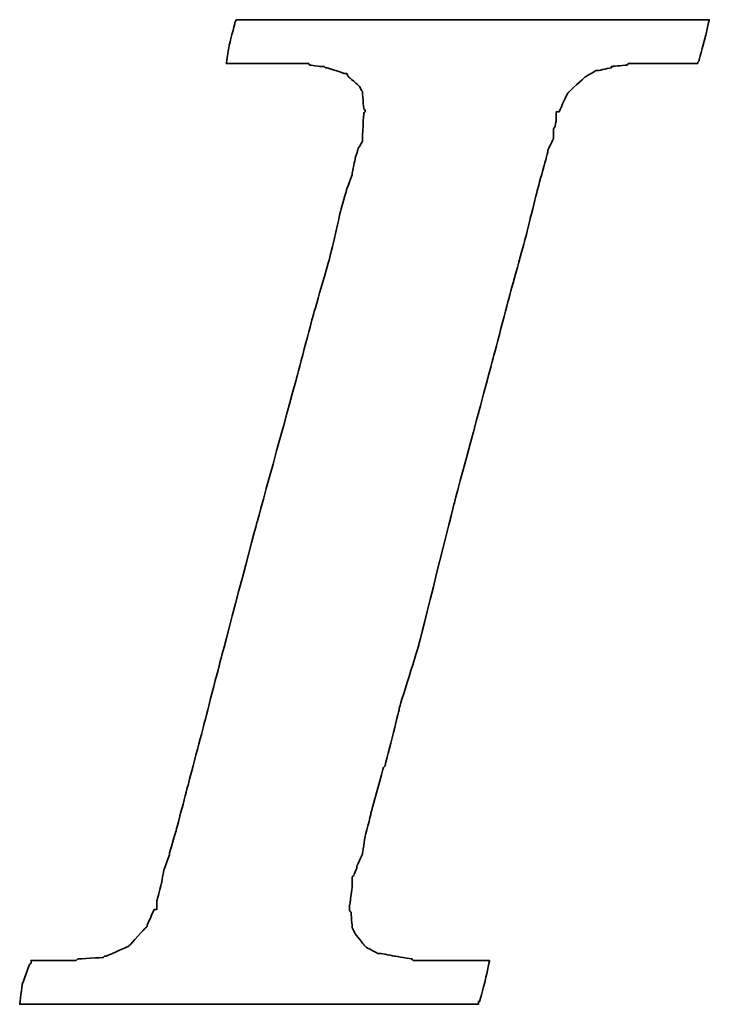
# Model space of a CAD drawing. Extents: x 898 to 1291, y 65 to 273.
# Tile 30 of 41: x 1160.53 to 1163.56, y 192.8 to 197.12. Entities that reach past the tile are written whole.
import ezdxf

# ---------------------------------------------------------------- set-up
doc = ezdxf.new("R2010")
doc.units = 0
doc.header["$MEASUREMENT"] = 0
doc.layers.add('DIM', color=4, linetype='CONTINUOUS')
doc.layers.add('layer 1', color=7, linetype='CONTINUOUS')

# ---------------------------------------------------------------- blocks, each defined once
blk = doc.blocks.new('TBI MOTION logo(完整正式版)')
at = {"layer": 'layer 1', "color": 22, "lineweight": 35}
blk.add_open_spline([(-40.59125, -7.94375), (-40.59125, -7.94375), (-40.97375, -7.94375), (-40.97375, -7.94375), (-40.97375, -7.94375), (-40.97375, -7.94375), (-41.38125, -7.94375), (-41.38125, -7.94375), (-41.38125, -7.94375), (-41.38125, -7.94375), (-41.54875, -7.94375), (-41.54875, -7.94375), (-41.54875, -7.94375), (-41.54875, -7.94375), (-41.59875, -7.94375), (-41.59875, -7.94375), (-41.59875, -7.94375), (-41.59875, -7.94375), (-41.88375, -7.94375), (-41.88375, -7.94375), (-41.88375, -7.94375), (-41.88375, -7.94375), (-41.90875, -7.91875), (-41.90875, -7.91875), (-41.90875, -7.91875), (-41.90875, -7.91875), (-42.19875, -7.87125), (-42.19875, -7.87125), (-42.19875, -7.87125), (-42.19875, -7.87125), (-42.43875, -7.82375), (-42.43875, -7.82375), (-42.43875, -7.82375), (-42.43875, -7.82375), (-42.45875, -7.82375), (-42.45875, -7.82375), (-42.45875, -7.82375), (-42.45875, -7.82375), (-42.48625, -7.82375), (-42.48625, -7.82375), (-42.48625, -7.82375), (-42.48625, -7.82375), (-42.67625, -7.72375), (-42.67625, -7.72375), (-42.67625, -7.72375), (-42.67625, -7.72375), (-42.70125, -7.70375), (-42.70125, -7.70375), (-42.70125, -7.70375), (-42.70125, -7.70375), (-42.72375, -7.67875), (-42.72375, -7.67875), (-42.72375, -7.67875), (-42.72375, -7.67875), (-42.86875, -7.48875), (-42.86875, -7.48875), (-42.86875, -7.48875), (-42.86875, -7.48875), (-42.89375, -7.43875), (-42.89375, -7.43875), (-42.89375, -7.43875), (-42.89375, -7.43875), (-42.91875, -7.38875), (-42.91875, -7.38875), (-42.91875, -7.38875), (-42.91875, -7.38875), (-42.93875, -7.12875), (-42.93875, -7.12875), (-42.93875, -7.12875), (-42.93875, -7.12875), (-42.96375, -7.10375), (-42.96375, -7.10375), (-42.96375, -7.10375), (-42.96375, -7.10375), (-42.96375, -7.05375), (-42.96375, -7.05375), (-42.96375, -7.05375), (-42.96375, -7.05375), (-42.96375, -7.00875), (-42.96375, -7.00875), (-42.96375, -7.00875), (-42.96375, -7.00875), (-42.91875, -6.69625), (-42.91875, -6.69625), (-42.91875, -6.69625), (-42.91875, -6.69625), (-42.91875, -6.62375), (-42.91875, -6.62375), (-42.91875, -6.62375), (-42.91875, -6.62375), (-42.91875, -6.59625), (-42.91875, -6.59625), (-42.91875, -6.59625), (-42.91875, -6.59625), (-42.91875, -6.57375), (-42.91875, -6.57375), (-42.91875, -6.57375), (-42.91875, -6.57375), (-42.91875, -6.52875), (-42.91875, -6.52875), (-42.91875, -6.52875), (-42.91875, -6.52875), (-42.89375, -6.50375), (-42.89375, -6.50375), (-42.89375, -6.50375), (-42.89375, -6.50375), (-42.84375, -6.38375), (-42.84375, -6.38375), (-42.84375, -6.38375), (-42.84375, -6.38375), (-42.84375, -6.35875), (-42.84375, -6.35875), (-42.84375, -6.35875), (-42.84375, -6.35875), (-42.74625, -6.14375), (-42.74625, -6.14375), (-42.74625, -6.14375), (-42.74625, -6.14375), (-42.70125, -5.85375), (-42.70125, -5.85375), (-42.70125, -5.85375), (-42.70125, -5.85375), (-42.60375, -5.47125), (-42.60375, -5.47125), (-42.60375, -5.47125), (-42.60375, -5.47125), (-42.60375, -5.44875), (-42.60375, -5.44875), (-42.60375, -5.44875), (-42.60375, -5.44875), (-42.38875, -4.67875), (-42.38875, -4.67875), (-42.38875, -4.67875), (-42.38875, -4.67875), (-42.36375, -4.65375), (-42.36375, -4.65375), (-42.36375, -4.65375), (-42.36375, -4.65375), (-42.12375, -3.69625), (-42.12375, -3.69625), (-42.12375, -3.69625), (-42.12375, -3.69625), (-42.12375, -3.67374), (-42.12375, -3.67374), (-42.12375, -3.67374), (-42.12375, -3.67374), (-41.78875, -2.59374), (-41.78875, -2.59374), (-41.78875, -2.59374), (-41.78875, -2.59374), (-41.18875, -0.19375), (-41.18875, -0.19375), (-41.18875, -0.19375), (-41.18875, -0.19375), (-40.54375, 2.20624), (-40.54375, 2.20624), (-40.54375, 2.20624), (-40.54375, 2.20624), (-40.25375, 3.30875), (-40.25375, 3.30875), (-40.25375, 3.30875), (-40.25375, 3.30875), (-39.98875, 4.27125), (-39.98875, 4.27125), (-39.98875, 4.27125), (-39.98875, 4.27125), (-39.77375, 5.13125), (-39.77375, 5.13125), (-39.77375, 5.13125), (-39.77375, 5.13125), (-39.67875, 5.47125), (-39.67875, 5.47125), (-39.67875, 5.47125), (-39.67875, 5.47125), (-39.60375, 5.75625), (-39.60375, 5.75625), (-39.60375, 5.75625), (-39.60375, 5.75625), (-39.60375, 5.78125), (-39.60375, 5.78125), (-39.60375, 5.78125), (-39.60375, 5.78125), (-39.50875, 5.97125), (-39.50875, 5.97125), (-39.50875, 5.97125), (-39.50875, 5.97125), (-39.50875, 6.13875), (-39.50875, 6.13875), (-39.50875, 6.13875), (-39.50875, 6.13875), (-39.48625, 6.16625), (-39.48625, 6.16625), (-39.48625, 6.16625), (-39.48625, 6.16625), (-39.46125, 6.28625), (-39.46125, 6.28625), (-39.46125, 6.28625), (-39.46125, 6.28625), (-39.46125, 6.42625), (-39.46125, 6.42625), (-39.46125, 6.42625), (-39.46125, 6.42625), (-39.41375, 6.42625), (-39.41375, 6.42625), (-39.41375, 6.42625), (-39.41375, 6.42625), (-39.29375, 6.69125), (-39.29375, 6.69125), (-39.29375, 6.69125), (-39.29375, 6.69125), (-39.26875, 6.74125), (-39.26875, 6.74125), (-39.26875, 6.74125), (-39.26875, 6.74125), (-39.24375, 6.76625), (-39.24375, 6.76625), (-39.24375, 6.76625), (-39.24375, 6.76625), (-38.98375, 7.00624), (-38.98375, 7.00624), (-38.98375, 7.00624), (-38.98375, 7.00624), (-38.95625, 7.02624), (-38.95625, 7.02624), (-38.95625, 7.02624), (-38.95625, 7.02624), (-38.78875, 7.12624), (-38.78875, 7.12624), (-38.78875, 7.12624), (-38.78875, 7.12624), (-38.76375, 7.12624), (-38.76375, 7.12624), (-38.76375, 7.12624), (-38.76375, 7.12624), (-38.74375, 7.12624), (-38.74375, 7.12624), (-38.74375, 7.12624), (-38.74375, 7.12624), (-38.52875, 7.17125), (-38.52875, 7.17125), (-38.52875, 7.17125), (-38.52875, 7.17125), (-38.52875, 7.19624), (-38.52875, 7.19624), (-38.52875, 7.19624), (-38.52875, 7.19624), (-38.50375, 7.19624), (-38.50375, 7.19624), (-38.50375, 7.19624), (-38.50375, 7.19624), (-38.26125, 7.21875), (-38.26125, 7.21875), (-38.26125, 7.21875), (-38.26125, 7.21875), (-38.23875, 7.24624), (-38.23875, 7.24624), (-38.23875, 7.24624), (-38.23875, 7.24624), (-38.21625, 7.24624), (-38.21625, 7.24624), (-38.21625, 7.24624), (-38.21625, 7.24624), (-38.18875, 7.24624), (-38.18875, 7.24624), (-38.18875, 7.24624), (-38.18875, 7.24624), (-37.90375, 7.24624), (-37.90375, 7.24624), (-37.90375, 7.24624), (-37.90375, 7.24624), (-37.85375, 7.24624), (-37.85375, 7.24624), (-37.85375, 7.24624), (-37.85375, 7.24624), (-37.75875, 7.24624), (-37.75875, 7.24624), (-37.75875, 7.24624), (-37.75875, 7.24624), (-37.42375, 7.24624), (-37.42375, 7.24624), (-37.42375, 7.24624), (-37.42375, 7.24624), (-37.08875, 7.24624), (-37.08875, 7.24624), (-37.08875, 7.24624), (-37.08875, 7.24624), (-37.06375, 7.24624), (-37.06375, 7.24624), (-37.06375, 7.24624), (-37.06375, 7.24624), (-37.06375, 7.26624), (-37.06375, 7.26624), (-37.06375, 7.26624), (-37.06375, 7.26624), (-37.03875, 7.29125), (-37.03875, 7.29125), (-37.03875, 7.29125), (-37.03875, 7.29125), (-37.03875, 7.31625), (-37.03875, 7.31625), (-37.03875, 7.31625), (-37.03875, 7.31625), (-36.94125, 7.67625), (-36.94125, 7.67625), (-36.94125, 7.67625), (-36.94125, 7.67625), (-36.86875, 7.98625), (-36.86875, 7.98625), (-36.86875, 7.98625), (-36.86875, 7.98625), (-36.98875, 7.98625), (-36.98875, 7.98625), (-36.98875, 7.98625), (-36.98875, 7.98625), (-37.42375, 7.98625), (-37.42375, 7.98625), (-37.42375, 7.98625), (-37.42375, 7.98625), (-37.94875, 7.98625), (-37.94875, 7.98625), (-37.94875, 7.98625), (-37.94875, 7.98625), (-38.57375, 7.98625), (-38.57375, 7.98625), (-38.57375, 7.98625), (-38.57375, 7.98625), (-39.29375, 7.98625), (-39.29375, 7.98625), (-39.29375, 7.98625), (-39.29375, 7.98625), (-40.82875, 7.98625), (-40.82875, 7.98625), (-40.82875, 7.98625), (-40.82875, 7.98625), (-42.36375, 7.98625), (-42.36375, 7.98625), (-42.36375, 7.98625), (-42.36375, 7.98625), (-43.08375, 7.98625), (-43.08375, 7.98625), (-43.08375, 7.98625), (-43.08375, 7.98625), (-43.70875, 7.98625), (-43.70875, 7.98625), (-43.70875, 7.98625), (-43.70875, 7.98625), (-44.23375, 7.98625), (-44.23375, 7.98625), (-44.23375, 7.98625), (-44.23375, 7.98625), (-44.66875, 7.98625), (-44.66875, 7.98625), (-44.66875, 7.98625), (-44.66875, 7.98625), (-44.88375, 7.98625), (-44.88375, 7.98625), (-44.88375, 7.98625), (-44.88375, 7.98625), (-44.90875, 7.94125), (-44.90875, 7.94125), (-44.90875, 7.94125), (-44.90875, 7.94125), (-44.90875, 7.91625), (-44.90875, 7.91625), (-44.90875, 7.91625), (-44.90875, 7.91625), (-45.00375, 7.55625), (-45.00375, 7.55625), (-45.00375, 7.55625), (-45.00375, 7.55625), (-45.05375, 7.24624), (-45.05375, 7.24624), (-45.05375, 7.24624), (-45.05375, 7.24624), (-44.61875, 7.24624), (-44.61875, 7.24624), (-44.61875, 7.24624), (-44.61875, 7.24624), (-44.11375, 7.24624), (-44.11375, 7.24624), (-44.11375, 7.24624), (-44.11375, 7.24624), (-43.99375, 7.24624), (-43.99375, 7.24624), (-43.99375, 7.24624), (-43.99375, 7.24624), (-43.94625, 7.24624), (-43.94625, 7.24624), (-43.94625, 7.24624), (-43.94625, 7.24624), (-43.92374, 7.24624), (-43.92374, 7.24624), (-43.92374, 7.24624), (-43.92374, 7.24624), (-43.65875, 7.24624), (-43.65875, 7.24624), (-43.65875, 7.24624), (-43.65875, 7.24624), (-43.63875, 7.21875), (-43.63875, 7.21875), (-43.63875, 7.21875), (-43.63875, 7.21875), (-43.46875, 7.19624), (-43.46875, 7.19624), (-43.46875, 7.19624), (-43.46875, 7.19624), (-43.39875, 7.19624), (-43.39875, 7.19624), (-43.39875, 7.19624), (-43.39875, 7.19624), (-43.37125, 7.17125), (-43.37125, 7.17125), (-43.37125, 7.17125), (-43.37125, 7.17125), (-43.34875, 7.17125), (-43.34875, 7.17125), (-43.34875, 7.17125), (-43.34875, 7.17125), (-43.20375, 7.12624), (-43.20375, 7.12624), (-43.20375, 7.12624), (-43.20375, 7.12624), (-43.05875, 7.07624), (-43.05875, 7.07624), (-43.05875, 7.07624), (-43.05875, 7.07624), (-43.01375, 7.07624), (-43.01375, 7.07624), (-43.01375, 7.07624), (-43.01375, 7.07624), (-42.98875, 7.02624), (-42.98875, 7.02624), (-42.98875, 7.02624), (-42.98875, 7.02624), (-42.79875, 6.86125), (-42.79875, 6.86125), (-42.79875, 6.86125), (-42.79875, 6.86125), (-42.77375, 6.81125), (-42.77375, 6.81125), (-42.77375, 6.81125), (-42.77375, 6.81125), (-42.74625, 6.76625), (-42.74625, 6.76625), (-42.74625, 6.76625), (-42.74625, 6.76625), (-42.72375, 6.47625), (-42.72375, 6.47625), (-42.72375, 6.47625), (-42.72375, 6.47625), (-42.70125, 6.45124), (-42.70125, 6.45124), (-42.70125, 6.45124), (-42.70125, 6.45124), (-42.70125, 6.42625), (-42.70125, 6.42625), (-42.70125, 6.42625), (-42.70125, 6.42625), (-42.72375, 6.40625), (-42.72375, 6.40625), (-42.72375, 6.40625), (-42.72375, 6.40625), (-42.74625, 5.97125), (-42.74625, 5.97125), (-42.74625, 5.97125), (-42.74625, 5.97125), (-42.74625, 5.94625), (-42.74625, 5.94625), (-42.74625, 5.94625), (-42.74625, 5.94625), (-42.74625, 5.92625), (-42.74625, 5.92625), (-42.74625, 5.92625), (-42.74625, 5.92625), (-42.77375, 5.87625), (-42.77375, 5.87625), (-42.77375, 5.87625), (-42.77375, 5.87625), (-42.81875, 5.80625), (-42.81875, 5.80625), (-42.81875, 5.80625), (-42.81875, 5.80625), (-42.86875, 5.63625), (-42.86875, 5.63625), (-42.86875, 5.63625), (-42.86875, 5.63625), (-42.91875, 5.39625), (-42.91875, 5.39625), (-42.91875, 5.39625), (-42.91875, 5.39625), (-42.91875, 5.37124), (-42.91875, 5.37124), (-42.91875, 5.37124), (-42.91875, 5.37124), (-43.01375, 5.10874), (-43.01375, 5.10874), (-43.01375, 5.10874), (-43.01375, 5.10874), (-43.10875, 4.77124), (-43.10875, 4.77124), (-43.10875, 4.77124), (-43.10875, 4.77124), (-43.29875, 3.95625), (-43.29875, 3.95625), (-43.29875, 3.95625), (-43.29875, 3.95625), (-43.58875, 2.95125), (-43.58875, 2.95125), (-43.58875, 2.95125), (-43.58875, 2.95125), (-43.87375, 1.87125), (-43.87375, 1.87125), (-43.87375, 1.87125), (-43.87375, 1.87125), (-44.52625, -0.50374), (-44.52625, -0.50374), (-44.52625, -0.50374), (-44.52625, -0.50374), (-45.14875, -2.85375), (-45.14875, -2.85375), (-45.14875, -2.85375), (-45.14875, -2.85375), (-45.43375, -3.95875), (-45.43375, -3.95875), (-45.43375, -3.95875), (-45.43375, -3.95875), (-45.69875, -4.96875), (-45.69875, -4.96875), (-45.69875, -4.96875), (-45.69875, -4.96875), (-45.91375, -5.78375), (-45.91375, -5.78375), (-45.91375, -5.78375), (-45.91375, -5.78375), (-46.01375, -6.11875), (-46.01375, -6.11875), (-46.01375, -6.11875), (-46.01375, -6.11875), (-46.01375, -6.14375), (-46.01375, -6.14375), (-46.01375, -6.14375), (-46.01375, -6.14375), (-46.10875, -6.40875), (-46.10875, -6.40875), (-46.10875, -6.40875), (-46.10875, -6.40875), (-46.15375, -6.64875), (-46.15375, -6.64875), (-46.15375, -6.64875), (-46.15375, -6.64875), (-46.20375, -6.83875), (-46.20375, -6.83875), (-46.20375, -6.83875), (-46.20375, -6.83875), (-46.22875, -6.93375), (-46.22875, -6.93375), (-46.22875, -6.93375), (-46.22875, -6.93375), (-46.22875, -7.07875), (-46.22875, -7.07875), (-46.22875, -7.07875), (-46.22875, -7.07875), (-46.27375, -7.07875), (-46.27375, -7.07875), (-46.27375, -7.07875), (-46.27375, -7.07875), (-46.39375, -7.34375), (-46.39375, -7.34375), (-46.39375, -7.34375), (-46.39375, -7.34375), (-46.39375, -7.36875), (-46.39375, -7.36875), (-46.39375, -7.36875), (-46.39375, -7.36875), (-46.42125, -7.38875), (-46.42125, -7.38875), (-46.42125, -7.38875), (-46.42125, -7.38875), (-46.68375, -7.67875), (-46.68375, -7.67875), (-46.68375, -7.67875), (-46.68375, -7.67875), (-46.70875, -7.70375), (-46.70875, -7.70375), (-46.70875, -7.70375), (-46.70875, -7.70375), (-46.75375, -7.72375), (-46.75375, -7.72375), (-46.75375, -7.72375), (-46.75375, -7.72375), (-47.08875, -7.87125), (-47.08875, -7.87125), (-47.08875, -7.87125), (-47.08875, -7.87125), (-47.11625, -7.87125), (-47.11625, -7.87125), (-47.11625, -7.87125), (-47.11625, -7.87125), (-47.13875, -7.89375), (-47.13875, -7.89375), (-47.13875, -7.89375), (-47.13875, -7.89375), (-47.56875, -7.91875), (-47.56875, -7.91875), (-47.56875, -7.91875), (-47.56875, -7.91875), (-47.59625, -7.94375), (-47.59625, -7.94375), (-47.59625, -7.94375), (-47.59625, -7.94375), (-47.64375, -7.94375), (-47.64375, -7.94375), (-47.64375, -7.94375), (-47.64375, -7.94375), (-47.73625, -7.94375), (-47.73625, -7.94375), (-47.73625, -7.94375), (-47.73625, -7.94375), (-48.07375, -7.94375), (-48.07375, -7.94375), (-48.07375, -7.94375), (-48.07375, -7.94375), (-48.36125, -7.94375), (-48.36125, -7.94375), (-48.36125, -7.94375), (-48.36125, -7.94375), (-48.36125, -7.96625), (-48.36125, -7.96625), (-48.36125, -7.96625), (-48.36125, -7.96625), (-48.36125, -7.99125), (-48.36125, -7.99125), (-48.36125, -7.99125), (-48.36125, -7.99125), (-48.38875, -8.01375), (-48.38875, -8.01375), (-48.38875, -8.01375), (-48.38875, -8.01375), (-48.50875, -8.34875), (-48.50875, -8.34875), (-48.50875, -8.34875), (-48.50875, -8.34875), (-48.55375, -8.68625), (-48.55375, -8.68625), (-48.55375, -8.68625), (-48.55375, -8.68625), (-48.45875, -8.68625), (-48.45875, -8.68625), (-48.45875, -8.68625), (-48.45875, -8.68625), (-48.07375, -8.68625), (-48.07375, -8.68625), (-48.07375, -8.68625), (-48.07375, -8.68625), (-47.52375, -8.68625), (-47.52375, -8.68625), (-47.52375, -8.68625), (-47.52375, -8.68625), (-46.92375, -8.68625), (-46.92375, -8.68625), (-46.92375, -8.68625), (-46.92375, -8.68625), (-46.25375, -8.68625), (-46.25375, -8.68625), (-46.25375, -8.68625), (-46.25375, -8.68625), (-46.20375, -8.68625), (-46.20375, -8.68625), (-46.20375, -8.68625), (-46.20375, -8.68625), (-44.71375, -8.68625), (-44.71375, -8.68625), (-44.71375, -8.68625), (-44.71375, -8.68625), (-43.22875, -8.68625), (-43.22875, -8.68625), (-43.22875, -8.68625), (-43.22875, -8.68625), (-42.55875, -8.68625), (-42.55875, -8.68625), (-42.55875, -8.68625), (-42.55875, -8.68625), (-42.50875, -8.68625), (-42.50875, -8.68625), (-42.50875, -8.68625), (-42.50875, -8.68625), (-41.93375, -8.68625), (-41.93375, -8.68625), (-41.93375, -8.68625), (-41.93375, -8.68625), (-41.38125, -8.68625), (-41.38125, -8.68625), (-41.38125, -8.68625), (-41.38125, -8.68625), (-40.97375, -8.68625), (-40.97375, -8.68625), (-40.97375, -8.68625), (-40.97375, -8.68625), (-40.78125, -8.68625), (-40.78125, -8.68625), (-40.78125, -8.68625), (-40.78125, -8.68625), (-40.78125, -8.63875), (-40.78125, -8.63875), (-40.78125, -8.63875), (-40.78125, -8.63875), (-40.75875, -8.63875), (-40.75875, -8.63875), (-40.75875, -8.63875), (-40.75875, -8.63875), (-40.66375, -8.27875), (-40.66375, -8.27875), (-40.66375, -8.27875), (-40.66375, -8.27875), (-40.59125, -7.94375), (-40.59125, -7.94375)], degree=3, knots=[0, 0, 0, 0, 0.00558659, 0.00558659, 0.00558659, 0.0055866, 0.01117318, 0.01117318, 0.01117318, 0.01117319, 0.01675978, 0.01675978, 0.01675978, 0.01675979, 0.02234637, 0.02234637, 0.02234637, 0.02234638, 0.02793296, 0.02793296, 0.02793296, 0.02793297, 0.03351955, 0.03351955, 0.03351955, 0.03351956, 0.03910615, 0.03910615, 0.03910615, 0.03910616, 0.04469274, 0.04469274, 0.04469274, 0.04469275, 0.05027933, 0.05027933, 0.05027933, 0.05027934, 0.05586592, 0.05586592, 0.05586592, 0.05586593, 0.06145251, 0.06145251, 0.06145251, 0.06145252, 0.06703911, 0.06703911, 0.06703911, 0.06703912, 0.0726257, 0.0726257, 0.0726257, 0.07262571, 0.07821229, 0.07821229, 0.07821229, 0.0782123, 0.08379888, 0.08379888, 0.08379888, 0.08379889, 0.08938547, 0.08938547, 0.08938547, 0.08938548, 0.09497207, 0.09497207, 0.09497207, 0.09497208, 0.10055866, 0.10055866, 0.10055866, 0.10055867, 0.10614525, 0.10614525, 0.10614525, 0.10614526, 0.11173184, 0.11173184, 0.11173184, 0.11173185, 0.11731844, 0.11731844, 0.11731844, 0.11731845, 0.12290503, 0.12290503, 0.12290503, 0.12290504, 0.12849162, 0.12849162, 0.12849162, 0.12849163, 0.13407821, 0.13407821, 0.13407821, 0.13407822, 0.1396648, 0.1396648, 0.1396648, 0.13966481, 0.1452514, 0.1452514, 0.1452514, 0.14525141, 0.15083799, 0.15083799, 0.15083799, 0.150838, 0.15642458, 0.15642458, 0.15642458, 0.15642459, 0.16201117, 0.16201117, 0.16201117, 0.16201118, 0.16759777, 0.16759777, 0.16759777, 0.16759778, 0.17318436, 0.17318436, 0.17318436, 0.17318437, 0.17877095, 0.17877095, 0.17877095, 0.17877096, 0.18435754, 0.18435754, 0.18435754, 0.18435755, 0.18994413, 0.18994413, 0.18994413, 0.18994414, 0.19553073, 0.19553073, 0.19553073, 0.19553074, 0.20111732, 0.20111732, 0.20111732, 0.20111733, 0.20670391, 0.20670391, 0.20670391, 0.20670392, 0.2122905, 0.2122905, 0.2122905, 0.21229051, 0.21787709, 0.21787709, 0.21787709, 0.2178771, 0.22346369, 0.22346369, 0.22346369, 0.2234637, 0.22905028, 0.22905028, 0.22905028, 0.22905029, 0.23463687, 0.23463687, 0.23463687, 0.23463688, 0.24022346, 0.24022346, 0.24022346, 0.24022347, 0.24581006, 0.24581006, 0.24581006, 0.24581007, 0.25139665, 0.25139665, 0.25139665, 0.25139666, 0.25698324, 0.25698324, 0.25698324, 0.25698325, 0.26256983, 0.26256983, 0.26256983, 0.26256984, 0.26815642, 0.26815642, 0.26815642, 0.26815643, 0.27374302, 0.27374302, 0.27374302, 0.27374303, 0.27932961, 0.27932961, 0.27932961, 0.27932962, 0.2849162, 0.2849162, 0.2849162, 0.28491621, 0.29050279, 0.29050279, 0.29050279, 0.2905028, 0.29608939, 0.29608939, 0.29608939, 0.2960894, 0.30167598, 0.30167598, 0.30167598, 0.30167599, 0.30726257, 0.30726257, 0.30726257, 0.30726258, 0.31284916, 0.31284916, 0.31284916, 0.31284917, 0.31843575, 0.31843575, 0.31843575, 0.31843576, 0.32402235, 0.32402235, 0.32402235, 0.32402236, 0.32960894, 0.32960894, 0.32960894, 0.32960895, 0.33519553, 0.33519553, 0.33519553, 0.33519554, 0.34078212, 0.34078212, 0.34078212, 0.34078213, 0.34636872, 0.34636872, 0.34636872, 0.34636873, 0.35195531, 0.35195531, 0.35195531, 0.35195532, 0.3575419, 0.3575419, 0.3575419, 0.35754191, 0.36312849, 0.36312849, 0.36312849, 0.3631285, 0.36871508, 0.36871508, 0.36871508, 0.36871509, 0.37430168, 0.37430168, 0.37430168, 0.37430169, 0.37988827, 0.37988827, 0.37988827, 0.37988828, 0.38547486, 0.38547486, 0.38547486, 0.38547487, 0.39106145, 0.39106145, 0.39106145, 0.39106146, 0.39664804, 0.39664804, 0.39664804, 0.39664805, 0.40223464, 0.40223464, 0.40223464, 0.40223465, 0.40782123, 0.40782123, 0.40782123, 0.40782124, 0.41340782, 0.41340782, 0.41340782, 0.41340783, 0.41899441, 0.41899441, 0.41899441, 0.41899442, 0.42458101, 0.42458101, 0.42458101, 0.42458102, 0.4301676, 0.4301676, 0.4301676, 0.43016761, 0.43575419, 0.43575419, 0.43575419, 0.4357542, 0.44134078, 0.44134078, 0.44134078, 0.44134079, 0.44692737, 0.44692737, 0.44692737, 0.44692738, 0.45251397, 0.45251397, 0.45251397, 0.45251398, 0.45810056, 0.45810056, 0.45810056, 0.45810057, 0.46368715, 0.46368715, 0.46368715, 0.46368716, 0.46927374, 0.46927374, 0.46927374, 0.46927375, 0.47486034, 0.47486034, 0.47486034, 0.47486035, 0.48044693, 0.48044693, 0.48044693, 0.48044694, 0.48603352, 0.48603352, 0.48603352, 0.48603353, 0.49162011, 0.49162011, 0.49162011, 0.49162012, 0.4972067, 0.4972067, 0.4972067, 0.49720671, 0.5027933, 0.5027933, 0.5027933, 0.50279331, 0.50837989, 0.50837989, 0.50837989, 0.5083799, 0.51396648, 0.51396648, 0.51396648, 0.51396649, 0.51955307, 0.51955307, 0.51955307, 0.51955308, 0.52513966, 0.52513966, 0.52513966, 0.52513967, 0.53072626, 0.53072626, 0.53072626, 0.53072627, 0.53631285, 0.53631285, 0.53631285, 0.53631286, 0.54189944, 0.54189944, 0.54189944, 0.54189945, 0.54748603, 0.54748603, 0.54748603, 0.54748604, 0.55307263, 0.55307263, 0.55307263, 0.55307264, 0.55865922, 0.55865922, 0.55865922, 0.55865923, 0.56424581, 0.56424581, 0.56424581, 0.56424582, 0.5698324, 0.5698324, 0.5698324, 0.56983241, 0.57541899, 0.57541899, 0.57541899, 0.575419, 0.58100559, 0.58100559, 0.58100559, 0.5810056, 0.58659218, 0.58659218, 0.58659218, 0.58659219, 0.59217877, 0.59217877, 0.59217877, 0.59217878, 0.59776536, 0.59776536, 0.59776536, 0.59776537, 0.60335196, 0.60335196, 0.60335196, 0.60335197, 0.60893855, 0.60893855, 0.60893855, 0.60893856, 0.61452514, 0.61452514, 0.61452514, 0.61452515, 0.62011173, 0.62011173, 0.62011173, 0.62011174, 0.62569832, 0.62569832, 0.62569832, 0.62569833, 0.63128492, 0.63128492, 0.63128492, 0.63128493, 0.63687151, 0.63687151, 0.63687151, 0.63687152, 0.6424581, 0.6424581, 0.6424581, 0.64245811, 0.64804469, 0.64804469, 0.64804469, 0.6480447, 0.65363128, 0.65363128, 0.65363128, 0.65363129, 0.65921788, 0.65921788, 0.65921788, 0.65921789, 0.66480447, 0.66480447, 0.66480447, 0.66480448, 0.67039106, 0.67039106, 0.67039106, 0.67039107, 0.67597765, 0.67597765, 0.67597765, 0.67597766, 0.68156425, 0.68156425, 0.68156425, 0.68156426, 0.68715084, 0.68715084, 0.68715084, 0.68715085, 0.69273743, 0.69273743, 0.69273743, 0.69273744, 0.69832402, 0.69832402, 0.69832402, 0.69832403, 0.70391061, 0.70391061, 0.70391061, 0.70391062, 0.70949721, 0.70949721, 0.70949721, 0.70949722, 0.7150838, 0.7150838, 0.7150838, 0.71508381, 0.72067039, 0.72067039, 0.72067039, 0.7206704, 0.72625698, 0.72625698, 0.72625698, 0.72625699, 0.73184358, 0.73184358, 0.73184358, 0.73184359, 0.73743017, 0.73743017, 0.73743017, 0.73743018, 0.74301676, 0.74301676, 0.74301676, 0.74301677, 0.74860335, 0.74860335, 0.74860335, 0.74860336, 0.75418994, 0.75418994, 0.75418994, 0.75418995, 0.75977654, 0.75977654, 0.75977654, 0.75977655, 0.76536313, 0.76536313, 0.76536313, 0.76536314, 0.77094972, 0.77094972, 0.77094972, 0.77094973, 0.77653631, 0.77653631, 0.77653631, 0.77653632, 0.78212291, 0.78212291, 0.78212291, 0.78212292, 0.7877095, 0.7877095, 0.7877095, 0.78770951, 0.79329609, 0.79329609, 0.79329609, 0.7932961, 0.79888268, 0.79888268, 0.79888268, 0.79888269, 0.80446927, 0.80446927, 0.80446927, 0.80446928, 0.81005587, 0.81005587, 0.81005587, 0.81005588, 0.81564246, 0.81564246, 0.81564246, 0.81564247, 0.82122905, 0.82122905, 0.82122905, 0.82122906, 0.82681564, 0.82681564, 0.82681564, 0.82681565, 0.83240223, 0.83240223, 0.83240223, 0.83240224, 0.83798883, 0.83798883, 0.83798883, 0.83798884, 0.84357542, 0.84357542, 0.84357542, 0.84357543, 0.84916201, 0.84916201, 0.84916201, 0.84916202, 0.8547486, 0.8547486, 0.8547486, 0.85474861, 0.8603352, 0.8603352, 0.8603352, 0.86033521, 0.86592179, 0.86592179, 0.86592179, 0.8659218, 0.87150838, 0.87150838, 0.87150838, 0.87150839, 0.87709497, 0.87709497, 0.87709497, 0.87709498, 0.88268156, 0.88268156, 0.88268156, 0.88268157, 0.88826816, 0.88826816, 0.88826816, 0.88826817, 0.89385475, 0.89385475, 0.89385475, 0.89385476, 0.89944134, 0.89944134, 0.89944134, 0.89944135, 0.90502793, 0.90502793, 0.90502793, 0.90502794, 0.91061453, 0.91061453, 0.91061453, 0.91061454, 0.91620112, 0.91620112, 0.91620112, 0.91620113, 0.92178771, 0.92178771, 0.92178771, 0.92178772, 0.9273743, 0.9273743, 0.9273743, 0.92737431, 0.93296089, 0.93296089, 0.93296089, 0.9329609, 0.93854749, 0.93854749, 0.93854749, 0.9385475, 0.94413408, 0.94413408, 0.94413408, 0.94413409, 0.94972067, 0.94972067, 0.94972067, 0.94972068, 0.95530726, 0.95530726, 0.95530726, 0.95530727, 0.96089385, 0.96089385, 0.96089385, 0.96089386, 0.96648045, 0.96648045, 0.96648045, 0.96648046, 0.97206704, 0.97206704, 0.97206704, 0.97206705, 0.97765363, 0.97765363, 0.97765363, 0.97765364, 0.98324022, 0.98324022, 0.98324022, 0.98324023, 0.98882682, 0.98882682, 0.98882682, 0.98882683, 0.99441341, 0.99441341, 0.99441341, 0.99441342, 1, 1, 1, 1], dxfattribs=at)

msp = doc.modelspace()

# ---------------------------------------------------------------- block references
at = {"layer": 'DIM', "xscale": 0.2591999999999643, "yscale": 0.2591999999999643, "zscale": 0.2591999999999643}
msp.add_blockref('TBI MOTION logo(完整正式版)', (1173.1154, 195.0509), dxfattribs=at)

doc.saveas('drawing.dxf')
